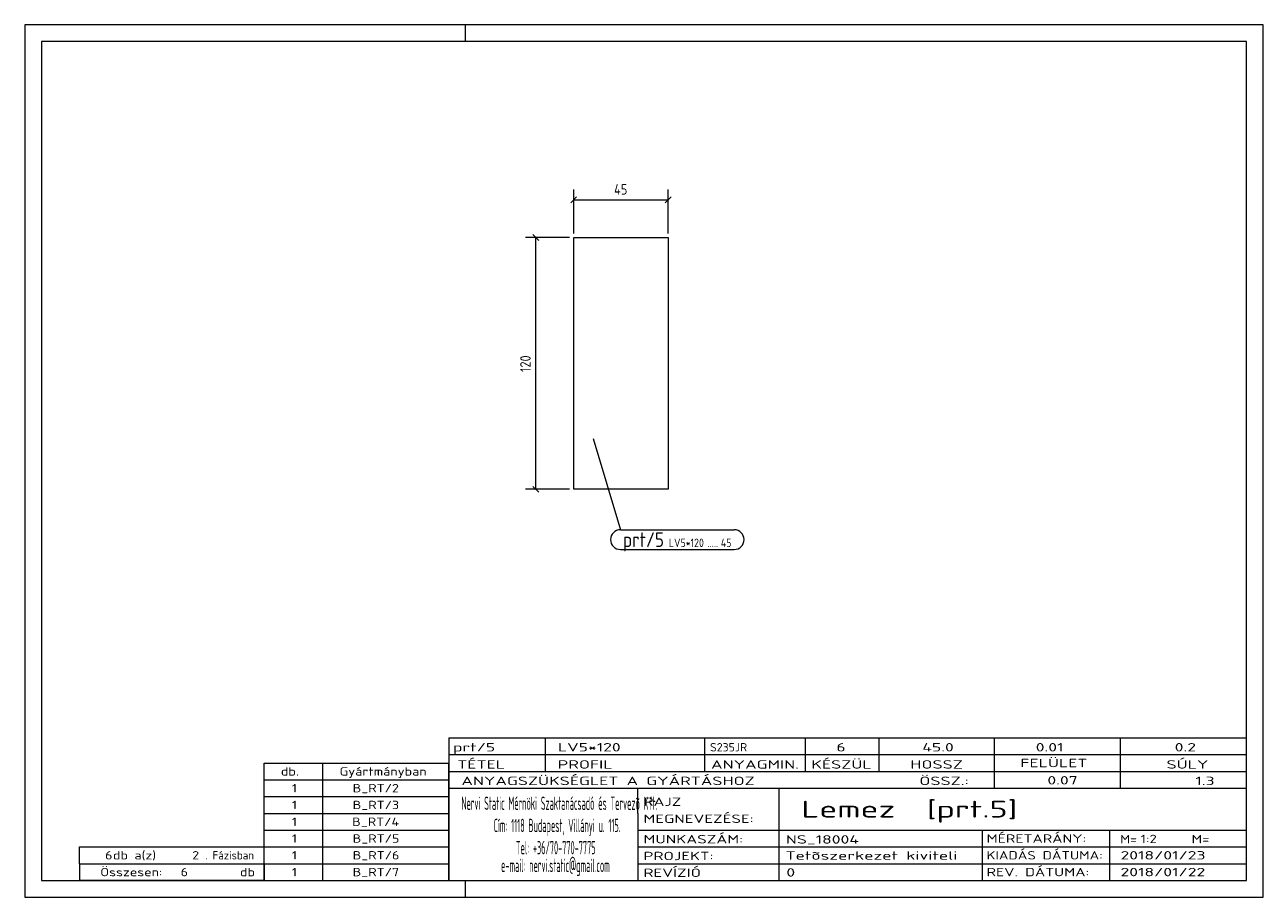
# Model space of a CAD drawing. Header units: millimetres. Extents: x 1 to 296, y 1 to 209.
import ezdxf

# ---------------------------------------------------------------- set-up
doc = ezdxf.new("R2010")
doc.units = ezdxf.units.MM
doc.header["$LTSCALE"] = 0.6
doc.linetypes.add('XKITLINE00', pattern=[0])
for name, color, linetype, lineweight in [('DrawingSheet', 5, 'Continuous', 0), ('OtherObjectType', 1, 'Continuous', 0), ('Part', 2, 'Continuous', 0), ('PartMark', 3, 'Continuous', 0), ('Z-DIMENSIONS', 1, 'Continuous', 0)]:
    doc.layers.add(name, color=color, linetype=linetype, lineweight=lineweight)
doc.styles.add('ISOCPEUR', font='ISOCPEUR.TTF')

msp = doc.modelspace()

# ---------------------------------------------------------------- linework, layer by layer
at = {"layer": 'DrawingSheet', "color": 2, "linetype": 'XKITLINE00', "lineweight": 0}
for p, q in [((296, 209), (1, 209)), ((1, 209), (1, 1)), ((106, 205), (106, 209)), ((296, 1), (296, 209)), ((106, 1), (106, 5)), ((1, 1), (296, 1))]:
    msp.add_line(p, q, dxfattribs=at)
at = {"layer": 'DrawingSheet', "color": 3, "linetype": 'XKITLINE00', "lineweight": 0}
for p, q in [((292, 205), (5, 205)), ((5, 205), (5, 5)), ((292, 5), (292, 205)), ((5, 5), (292, 5))]:
    msp.add_line(p, q, dxfattribs=at)
at = {"layer": 'OtherObjectType', "color": 7, "linetype": 'XKITLINE00', "lineweight": 0}
for p, q in [((102, 39), (292, 39)), ((102, 39), (102, 35)), ((102, 39), (292, 39)), ((125, 35), (125, 39)), ((163, 35), (163, 39)), ((187, 35), (187, 39)), ((204.5, 35), (204.5, 39)), ((232, 35), (232, 39)), ((262, 35), (262, 39)), ((292, 35), (292, 39)), ((58, 33), (102, 33)), ((58, 29), (58, 33)), ((72, 29), (72, 33)), ((102, 35), (292, 35)), ((102, 35), (102, 5)), ((102, 35), (292, 35)), ((102, 29), (102, 33)), ((125, 31), (125, 35)), ((163, 31), (163, 35)), ((187, 31), (187, 35)), ((204.5, 31), (204.5, 35)), ((232, 31), (232, 35)), ((262, 31), (262, 35)), ((292, 31), (292, 35)), ((102, 31), (292, 31)), ((232, 27), (232, 31)), ((262, 27), (262, 31)), ((292, 27), (292, 31)), ((58, 29), (102, 29)), ((58, 25), (58, 29)), ((72, 25), (72, 29)), ((102, 25), (102, 29)), ((102, 27), (292, 27)), ((147, 21), (147, 27)), ((180.7, 17), (180.7, 27)), ((292, 21), (292, 27)), ((58, 25), (102, 25)), ((58, 21), (58, 25)), ((72, 21), (72, 25)), ((102, 21), (102, 25)), ((58, 21), (102, 21)), ((58, 17), (58, 21)), ((72, 17), (72, 21)), ((102, 17), (102, 21)), ((147, 21), (147, 5)), ((292, 17), (292, 21)), ((58, 17), (102, 17)), ((58, 13), (58, 17)), ((72, 13), (72, 17)), ((102, 13), (102, 17)), ((147, 17), (292, 17)), ((180.7, 5), (180.7, 17)), ((229.16, 13), (229.16, 17)), ((259.5, 5), (259.5, 17)), ((292, 13), (292, 17)), ((14, 9), (14, 13)), ((14, 13), (58, 13)), ((14, 13), (58, 13)), ((58, 9), (58, 13)), ((58, 13), (102, 13)), ((58, 9), (58, 13)), ((72, 9), (72, 13)), ((102, 9), (102, 13)), ((147, 13), (292, 13)), ((229.16, 5), (229.16, 13)), ((292, 9), (292, 13)), ((14, 9), (58, 9)), ((14, 9), (14, 5)), ((14, 9), (58, 9)), ((58, 9), (58, 5)), ((58, 9), (102, 9)), ((58, 5), (58, 9)), ((72, 5), (72, 9)), ((102, 5), (102, 9)), ((147, 9), (292, 9)), ((292, 5), (292, 9)), ((58, 5), (14, 5)), ((58, 5), (102, 5)), ((102, 5), (292, 5)), ((139.5, 5), (292, 5))]:
    msp.add_line(p, q, dxfattribs=at)
at = {"layer": 'Part', "color": 2, "linetype": 'XKITLINE00', "lineweight": 0}
for p, q in [((131.75, 98.25), (131.75, 158.25)), ((131.75, 158.25), (154.25, 158.25)), ((154.25, 158.25), (154.25, 98.25)), ((154.25, 98.25), (131.75, 98.25))]:
    msp.add_line(p, q, dxfattribs=at)
at = {"layer": 'PartMark', "color": 7, "linetype": 'XKITLINE00', "lineweight": 0}
for p, q in [((136.4, 110.4), (142.87, 88.6)), ((142.87, 88.6), (169.99, 88.6)), ((142.87, 83.9), (169.99, 83.9))]:
    msp.add_line(p, q, dxfattribs=at)
for centre, start, end in [((142.87, 86.25), 90, 270), ((169.99, 86.25), 270, 90)]:
    msp.add_arc(centre, 2.35, start, end, dxfattribs=at)
at = {"layer": 'Z-DIMENSIONS', "color": 7, "linetype": 'XKITLINE00', "lineweight": 0}
for p, q in [((131.75, 159.25), (131.75, 169.75)), ((154.25, 159.25), (154.25, 169.75)), ((132.46, 167.96), (131.04, 166.54)), ((131.75, 167.25), (154.25, 167.25)), ((154.96, 167.96), (153.54, 166.54)), ((130.75, 158.25), (120.25, 158.25)), ((122.04, 158.96), (123.46, 157.54)), ((122.75, 98.25), (122.75, 158.25)), ((130.75, 98.25), (120.25, 98.25)), ((122.04, 98.96), (123.46, 97.54))]:
    msp.add_line(p, q, dxfattribs=at)
at = {"layer": 'Z-DIMENSIONS', "color": 3}
for p in [(131.75, 167.25), (154.25, 167.25), (122.75, 158.25), (122.75, 98.25)]:
    msp.add_point(p, dxfattribs=at)

# ---------------------------------------------------------------- texts
at = {"layer": 'OtherObjectType', "color": 7, "style": 'ISOCPEUR'}
for s, height, width, p in [('prt/5', 2, 1.525501, (103, 35.76)), ('LV5*120', 2, 1.525501, (128, 35.76)), ('S235JR', 2, 1.02, (164.22, 35.76)), ('6', 2, 1.525501, (194.32, 35.76)), ('45.0', 2, 1.525501, (214.78, 35.76)), ('0.01', 2, 1.525501, (241.81, 35.76)), ('0.2', 2, 1.525501, (274.91, 35.76)), ('TÉTEL', 2, 1.525501, (104, 31.66)), ('PROFIL', 2, 1.525501, (127.96, 31.66)), ('ANYAGMIN.', 2, 1.525501, (164.47, 31.66)), ('KÉSZÜL', 2, 1.525501, (188.37, 31.66)), ('HOSSZ', 2, 1.525501, (211.96, 31.66)), ('FELÜLET', 2, 1.525501, (238.13, 32)), ('SÚLY', 2, 1.525501, (272.96, 31.66)), ('db.', 2, 1.211571, (62, 30)), ('Gyártmányban', 2, 1.211571, (76, 30)), ('ANYAGSZÜKSÉGLET A GYÁRTÁSHOZ', 2, 1.525501, (105, 27.75)), ('ÖSSZ.:', 2, 1.525501, (214.1, 27.75)), ('0.07', 2, 1.525501, (244.59, 27.88)), ('1.3', 2, 1.525501, (279.83, 27.75)), ('1', 2, 1.211571, (64.63, 26)), ('B_RT/2', 2, 1.211571, (79.1, 26)), ('1', 2, 1.211571, (64.63, 22)), ('B_RT/3', 2, 1.211571, (79.1, 22)), ('Nervi Static Mérnöki\xa0Szaktanácsadó\xa0és\xa0Tervezõ Kft.', 3.1765, 0.403093, (105, 21.82)), ('RAJZ', 2, 1.445, (148.38, 22.78)), ('Lemez  [prt.5]', 4, 1.474651, (186, 20)), ('MEGNEVEZÉSE:', 2, 1.445, (148.38, 18.72)), ('1', 2, 1.211571, (64.63, 18)), ('B_RT/4', 2, 1.211571, (78.98, 18)), ('Cím:\xa01118 Budapest, Villányi u. 115.', 3.1765, 0.403093, (112.69, 16.53)), ('1', 2, 1.211571, (64.63, 14)), ('B_RT/5', 2, 1.211571, (79.1, 14)), ('MUNKASZÁM:', 2, 1.445, (148.38, 13.84)), ('NS_18004', 2, 1.525501, (182.28, 13.78)), ('MÉRETARÁNY:', 2, 1.36, (230.1, 14)), ('M=', 2, 1.211571, (261.91, 13.84)), ('1:2', 2, 1.275, (266.79, 13.9)), ('M=', 2, 1.275, (278.95, 13.87)), ('6', 2, 1.211571, (20.14, 10)), ('db a(z)', 2, 1.211571, (22, 10)), ('2', 2, 1.211571, (40.86, 10)), ('. Fázisban', 2, 0.935, (44, 10)), ('1', 2, 1.211571, (64.63, 10)), ('B_RT/6', 2, 1.211571, (79.1, 10)), ('Tel:\xa0+36/70-770-7775', 3.1765, 0.403093, (117.97, 11.24)), ('PROJEKT:', 2, 1.445, (148.38, 9.84)), ('Tetõszerkezet kiviteli ', 2, 1.525501, (182.2, 9.94)), ('KIADÁS DÁTUMA:', 2, 1.275, (230.1, 10)), ('2018/01/23', 2, 1.525501, (262, 10)), ('e-mail:\xa0nervi.static@gmail.com', 3.1765, 0.403093, (114.45, 7)), ('Összesen:            db', 2, 1.211571, (19, 6)), ('6', 2, 1.211571, (38.14, 6)), ('1', 2, 1.211571, (64.63, 6)), ('B_RT/7', 2, 1.211571, (79.1, 6)), ('REVÍZIÓ', 2, 1.445, (148.38, 5.84)), ('0', 2, 1.525501, (182.41, 5.92)), ('REV. DÁTUMA:', 2, 1.36, (230.1, 6)), ('2018/01/22', 2, 1.525501, (262, 6))]:
    msp.add_text(s, height=height, dxfattribs=dict(at, width=width)).set_placement(p)
at = {"layer": 'PartMark', "color": 3, "style": 'ISOCPEUR', "width": 0.85}
msp.add_text('prt/5', height=3.5, dxfattribs=at).set_placement((143.47, 84.5))
at = {"layer": 'PartMark', "color": 4, "style": 'ISOCPEUR', "width": 0.85}
for s, p in [('LV5*120', (154.44, 84.5)), ('45', (166.81, 84.5)), ('.....', (163.64, 84.5))]:
    msp.add_text(s, height=2, dxfattribs=at).set_placement(p)
at = {"layer": 'Z-DIMENSIONS', "color": 3, "style": 'ISOCPEUR', "width": 0.85}
msp.add_text('45', height=2.5, dxfattribs=at).set_placement((141.39, 168.5))
msp.add_text('120', height=2.5, rotation=90.0002, dxfattribs=at).set_placement((121.5, 126.21))

doc.saveas('drawing.dxf')
